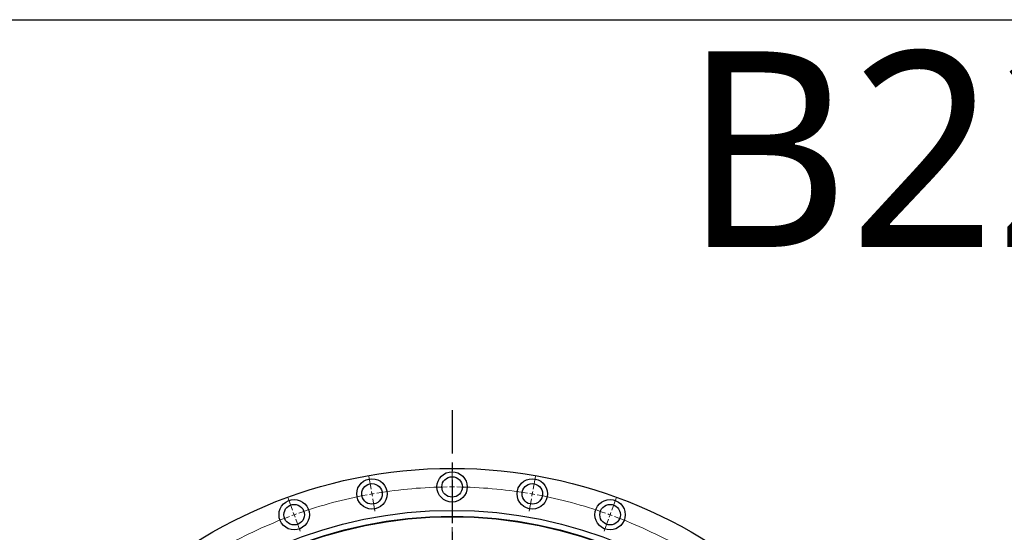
# Model space of a CAD drawing. Header units: millimetres. Extents: x -19 to 5091, y 5098 to 9181.
# Tile 8 of 13: x 834 to 1840, y 8657 to 9181. Entities that reach past the tile are written whole.
import ezdxf

# ---------------------------------------------------------------- set-up
doc = ezdxf.new("R2010")
doc.units = ezdxf.units.MM
doc.header["$LTSCALE"] = 20
doc.linetypes.add('CENTER', pattern=[10.16, 6.35, -1.27, 1.27, -1.27])

msp = doc.modelspace()

# ---------------------------------------------------------------- linework, layer by layer
at = {"linetype": 'CENTER', "ltscale": 0.35}
msp.add_line((1275.8, 8782.1), (1275.8, 7681.2), dxfattribs=at)
at = {"color": 0, "linetype": 'Continuous', "lineweight": 18}
for p, q in [((1275.8, 8708.6), (1275.8, 8721.6)), ((1193, 8701.4), (1190.7, 8714.2)), ((1275.8, 8703.6), (1275.8, 8706.1)), ((1358.7, 8701.4), (1360.9, 8714.2)), ((1193.9, 8696.5), (1193.4, 8698.9)), ((1193.9, 8696.5), (1194.3, 8694)), ((1275.8, 8703.6), (1275.8, 8701.1)), ((1275.8, 8698.6), (1275.8, 8685.6)), ((1357.8, 8696.5), (1357.4, 8694)), ((1357.8, 8696.5), (1358.2, 8698.9)), ((1112.7, 8679.9), (1108.2, 8692.1)), ((1194.7, 8691.6), (1197, 8678.7)), ((1356.9, 8691.6), (1354.7, 8678.7)), ((1439, 8679.9), (1443.4, 8692.1)), ((1114.4, 8675.2), (1113.5, 8677.5)), ((1437.3, 8675.2), (1438.1, 8677.5)), ((1114.4, 8675.2), (1115.3, 8672.8)), ((1116.1, 8670.5), (1120.6, 8658.3)), ((1435.6, 8670.5), (1431.1, 8658.3)), ((1437.3, 8675.2), (1436.4, 8672.8)), ((1275.8, 8649.6), (1275.8, 8662.6))]:
    msp.add_line(p, q, dxfattribs=at)
at = {"color": 7, "linetype": 'Continuous', "lineweight": 25}
msp.add_line((1323.1, 8720.4), (1323.1, 8720.4), dxfattribs=at)
at = {"lineweight": 25}
msp.add_lwpolyline([(-19, 9181.5), (5090.7, 9181.5), (5090.7, 5098.3), (-19, 5098.3)], close=True, dxfattribs=at)
at = {"color": 7, "linetype": 'Continuous', "lineweight": 25}
for centre, radius in [((1275.8, 8231.6), 491), ((1275.8, 8703.6), 15.5), ((1193.9, 8696.5), 15.5), ((1193.9, 8696.5), 10.5), ((1275.8, 8703.6), 10.5), ((1357.8, 8696.5), 15.5), ((1357.8, 8696.5), 10.5), ((1114.4, 8675.2), 15.5), ((1114.4, 8675.2), 10.5), ((1437.3, 8675.2), 15.5), ((1437.3, 8675.2), 10.5), ((1275.8, 8231.6), 448), ((1275.8, 8231.6), 442), ((1275.8, 8231.6), 441.5)]:
    msp.add_circle(centre, radius, dxfattribs=at)
at = {"color": 0, "linetype": 'Continuous', "lineweight": 18}
for start, end in [(100.6069, 109.3931), (100, 100.3035), (99.6965, 100), (90.6069, 99.3931), (90, 90.3035), (89.6965, 90), (80.6069, 89.3931), (80, 80.3035), (79.6965, 80), (70.6069, 79.3931), (109.6965, 110), (70, 70.3035), (110.6069, 119.3931), (110, 110.3035), (69.6965, 70), (60.6069, 69.3931)]:
    msp.add_arc((1275.8, 8231.6), 472, start, end, dxfattribs=at)

# ---------------------------------------------------------------- texts
at = {"insert": (1512.6, 9149.1), "char_height": 200, "width": 1063.213, "attachment_point": 1}
msp.add_mtext('{\\fYu Gothic Medium|b0|i0|c0|p0;\\C1;B2222-1-0982BB}', dxfattribs=at)

doc.saveas('drawing.dxf')
